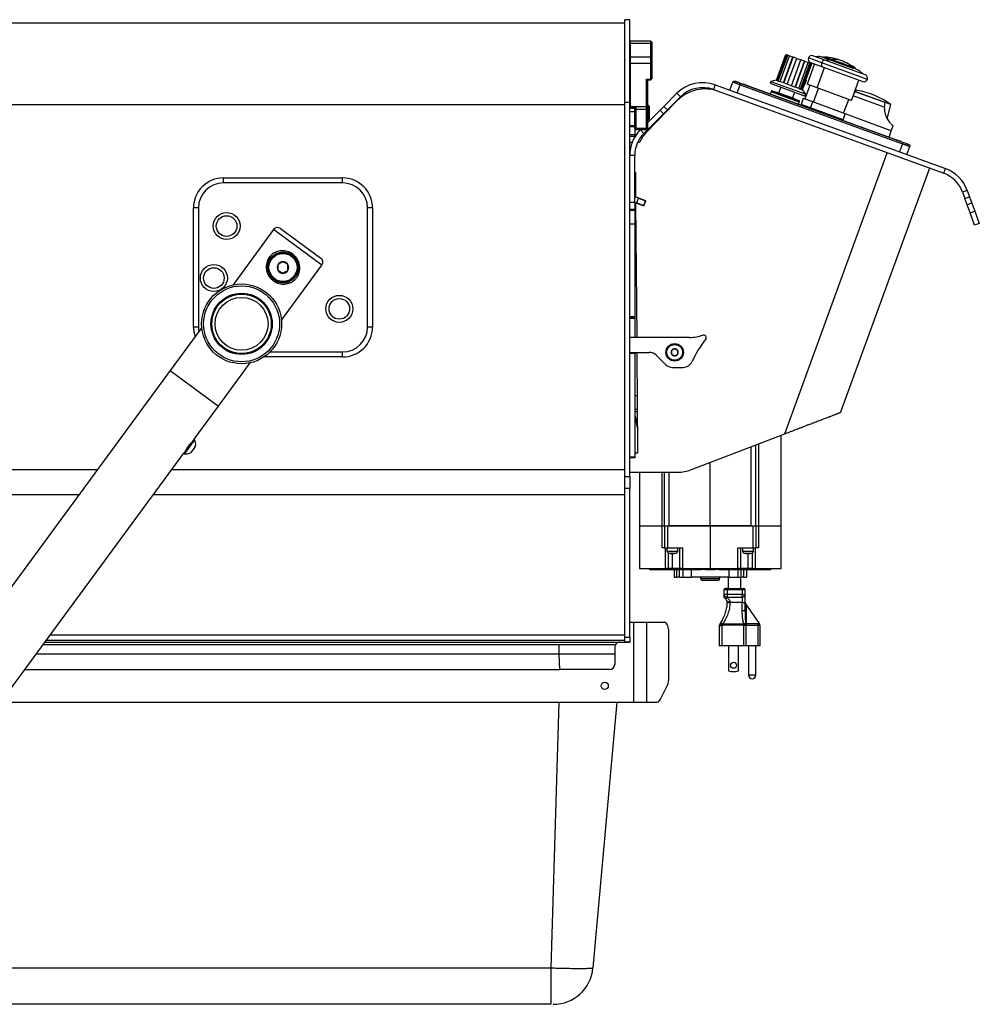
# Model space of a CAD drawing. Header units: inches. Extents: x 41.7 to 125.9, y 54.1 to 147.1.
# Tile 34 of 59: x 101.8 to 125.9, y 67.5 to 92.1. Entities that reach past the tile are written whole.
import ezdxf

# ---------------------------------------------------------------- set-up
doc = ezdxf.new("R2010")
doc.units = ezdxf.units.IN
doc.header["$LTSCALE"] = 20
doc.header["$MEASUREMENT"] = 0

msp = doc.modelspace()

# ---------------------------------------------------------------- linework, layer by layer
for p, q in [((117.103, 92.146), (116.978, 92.146)), ((116.978, 90.071), (116.978, 92.146)), ((117.103, 91.596), (117.103, 92.146)), ((91.978, 92.071), (116.978, 92.071)), ((117.118, 91.611), (117.103, 91.596)), ((117.103, 91.541), (117.103, 91.596)), ((117.118, 91.549), (117.103, 91.541)), ((117.103, 91.21), (117.103, 91.541)), ((117.635, 91.611), (117.118, 91.611)), ((117.118, 91.611), (117.118, 91.549)), ((117.118, 91.549), (117.118, 91.218)), ((117.635, 91.549), (117.118, 91.549)), ((117.66, 91.586), (117.635, 91.611)), ((117.635, 91.549), (117.635, 91.611)), ((117.635, 91.218), (117.635, 91.549)), ((117.635, 91.549), (117.66, 91.536)), ((117.66, 91.586), (117.66, 91.536)), ((117.66, 91.536), (117.66, 91.205)), ((117.118, 91.218), (117.103, 91.21)), ((117.103, 91.062), (117.103, 91.21)), ((117.118, 91.218), (117.118, 91.049)), ((117.118, 91.218), (117.635, 91.218)), ((117.635, 91.049), (117.635, 91.218)), ((117.66, 91.205), (117.635, 91.218)), ((117.66, 91.205), (117.66, 91.07)), ((120.773, 90.629), (121.009, 91.278)), ((120.805, 90.617), (121.041, 91.266)), ((120.821, 90.611), (121.058, 91.26)), ((120.865, 90.595), (121.102, 91.244)), ((120.949, 90.564), (121.185, 91.213)), ((120.957, 90.561), (121.194, 91.21)), ((121.009, 91.278), (121.041, 91.266)), ((121.058, 91.26), (121.041, 91.266)), ((121.047, 90.529), (121.283, 91.178)), ((121.102, 91.244), (121.058, 91.26)), ((121.102, 91.244), (121.185, 91.213)), ((121.194, 91.21), (121.185, 91.213)), ((121.286, 91.177), (121.194, 91.21)), ((121.283, 91.178), (121.387, 91.14)), ((121.909, 91.067), (121.575, 91.188)), ((121.985, 91.134), (121.688, 91.241)), ((122.099, 91.141), (121.884, 91.219)), ((121.976, 91.202), (121.971, 91.188)), ((121.994, 91.214), (121.983, 91.183)), ((117.118, 91.049), (117.103, 91.062)), ((117.103, 90.733), (117.103, 91.062)), ((117.635, 91.049), (117.118, 91.049)), ((117.118, 91.049), (117.118, 89.97)), ((117.66, 91.07), (117.635, 91.049)), ((117.635, 90.656), (117.635, 91.049)), ((117.66, 91.07), (117.66, 90.677)), ((121.151, 90.491), (121.387, 91.14)), ((121.24, 90.458), (121.477, 91.107)), ((121.249, 90.455), (121.485, 91.104)), ((121.333, 90.425), (121.569, 91.074)), ((121.377, 90.409), (121.613, 91.058)), ((121.477, 91.107), (121.384, 91.141)), ((121.393, 90.403), (121.629, 91.052)), ((121.485, 91.104), (121.477, 91.107)), ((121.485, 91.104), (121.569, 91.074)), ((121.521, 90.655), (121.661, 91.04)), ((121.727, 91.039), (121.542, 90.529)), ((121.613, 91.058), (121.569, 91.074)), ((121.629, 91.052), (121.613, 91.058)), ((121.628, 91.075), (121.924, 90.967)), ((121.629, 91.052), (121.661, 91.04)), ((121.793, 90.438), (121.979, 90.947)), ((123.05, 90.651), (121.909, 91.067)), ((121.924, 90.967), (122.936, 90.598)), ((122.997, 90.765), (121.985, 91.134)), ((122.72, 90.915), (122.099, 91.141)), ((122.641, 90.96), (122.636, 90.945)), ((122.741, 90.931), (122.745, 90.941)), ((117.103, 90.071), (117.103, 90.733)), ((117.66, 90.677), (117.635, 90.656)), ((117.66, 90.677), (117.66, 90.662)), ((122.833, 90.874), (122.811, 90.882)), ((117.52, 90.656), (117.635, 90.656)), ((117.52, 89.97), (117.52, 90.656)), ((117.539, 90.637), (117.635, 90.637)), ((117.545, 90.637), (117.545, 89.991)), ((117.635, 90.637), (117.66, 90.662)), ((117.635, 90.637), (117.635, 90.656)), ((119.243, 90.516), (119.2, 90.399)), ((119.243, 90.516), (125.003, 88.42)), ((119.607, 90.384), (119.68, 90.582)), ((119.792, 90.317), (119.865, 90.514)), ((119.865, 90.514), (123.926, 89.036)), ((123.939, 89.073), (119.879, 90.551)), ((119.939, 90.54), (119.936, 90.53)), ((119.939, 90.54), (120.163, 90.458)), ((120.163, 90.458), (120.16, 90.449)), ((120.163, 90.458), (123.662, 89.185)), ((120.634, 90.603), (120.617, 90.556)), ((120.617, 90.556), (121.495, 90.236)), ((120.769, 90.63), (120.634, 90.603)), ((120.634, 90.603), (121.512, 90.283)), ((120.769, 90.63), (120.773, 90.629)), ((120.805, 90.617), (120.773, 90.629)), ((120.805, 90.617), (120.865, 90.595)), ((120.883, 90.459), (120.829, 90.31)), ((120.949, 90.564), (120.865, 90.595)), ((121.047, 90.529), (120.949, 90.564)), ((121.151, 90.491), (121.047, 90.529)), ((121.151, 90.491), (121.249, 90.455)), ((121.333, 90.425), (121.249, 90.455)), ((121.333, 90.425), (121.393, 90.403)), ((121.425, 90.391), (121.459, 90.485)), ((121.465, 90.496), (121.47, 90.501)), ((121.478, 90.563), (121.474, 90.551)), ((121.612, 90.504), (121.486, 90.159)), ((121.509, 90.628), (121.508, 90.632)), ((121.517, 90.631), (121.51, 90.625)), ((121.793, 90.438), (121.542, 90.529)), ((121.706, 90.079), (121.831, 90.424)), ((122.651, 90.125), (121.793, 90.438)), ((122.651, 90.125), (122.837, 90.635)), ((117.957, 89.977), (118.284, 90.304)), ((118.046, 89.889), (118.372, 90.215)), ((118.372, 90.215), (118.284, 90.304)), ((119.2, 90.399), (124.96, 88.302)), ((120.639, 90.343), (120.62, 90.292)), ((120.648, 90.366), (120.639, 90.343)), ((121.344, 90.086), (120.639, 90.343)), ((121.352, 90.11), (120.648, 90.366)), ((120.65, 90.367), (121.351, 90.112)), ((121.209, 90.172), (120.797, 90.322)), ((121.209, 90.172), (120.797, 90.321)), ((121.177, 90.183), (121.231, 90.332)), ((121.444, 90.175), (121.39, 90.027)), ((121.425, 90.391), (121.393, 90.403)), ((121.683, 90.088), (121.444, 90.175)), ((121.495, 90.236), (121.512, 90.283)), ((123.474, 89.954), (122.693, 90.239)), ((123.636, 90.021), (122.733, 90.35)), ((123.488, 90.075), (122.748, 90.344)), ((122.784, 90.377), (122.776, 90.379)), ((91.978, 90.021), (116.978, 90.021)), ((117.103, 90.071), (116.978, 90.071)), ((116.978, 80.713), (116.978, 90.071)), ((117.103, 80.713), (117.103, 90.071)), ((117.118, 89.97), (117.103, 89.983)), ((117.118, 89.947), (117.103, 89.96)), ((117.103, 89.947), (117.118, 89.932)), ((117.118, 89.97), (117.52, 89.97)), ((117.118, 89.97), (117.118, 89.947)), ((117.258, 89.947), (117.118, 89.947)), ((117.118, 89.947), (117.118, 89.932)), ((117.118, 89.932), (117.239, 89.932)), ((117.228, 89.932), (117.228, 89.851)), ((117.233, 89.92), (117.233, 89.933)), ((117.258, 89.947), (117.258, 89.899)), ((117.545, 89.991), (117.52, 89.97)), ((117.52, 89.899), (117.52, 89.97)), ((117.529, 89.336), (118.286, 90.115)), ((117.565, 90.008), (117.545, 90.008)), ((117.545, 89.991), (117.545, 89.92)), ((117.59, 89.983), (117.565, 90.008)), ((117.565, 89.633), (117.565, 90.008)), ((117.59, 89.983), (117.59, 89.658)), ((117.862, 89.882), (117.957, 89.977)), ((117.957, 89.977), (118.046, 89.889)), ((121.325, 90.035), (121.344, 90.086)), ((121.344, 90.086), (121.352, 90.11)), ((121.629, 89.94), (121.39, 90.027)), ((121.418, 90.017), (121.413, 90.003)), ((121.629, 89.94), (121.683, 90.088)), ((122.445, 89.643), (121.629, 89.94)), ((121.639, 89.921), (121.644, 89.935)), ((122.498, 89.791), (121.683, 90.088)), ((122.456, 89.806), (122.582, 90.151)), ((123.545, 89.669), (123.636, 90.021)), ((117.103, 89.851), (117.228, 89.851)), ((117.228, 89.851), (117.228, 89.501)), ((117.258, 89.899), (117.233, 89.92)), ((117.233, 89.455), (117.233, 89.92)), ((117.52, 89.899), (117.258, 89.899)), ((117.258, 89.899), (117.258, 89.433)), ((117.459, 89.302), (117.951, 89.794)), ((117.545, 89.92), (117.52, 89.899)), ((117.52, 89.433), (117.52, 89.899)), ((117.545, 89.92), (117.545, 89.455)), ((117.545, 89.565), (117.862, 89.882)), ((117.951, 89.794), (117.862, 89.882)), ((118.046, 89.889), (117.951, 89.794)), ((122.445, 89.643), (122.498, 89.791)), ((123.649, 89.367), (122.497, 89.787)), ((117.103, 89.501), (117.228, 89.501)), ((117.228, 89.471), (117.103, 89.471)), ((117.103, 89.469), (117.228, 89.469)), ((117.228, 89.466), (117.103, 89.466)), ((117.228, 89.519), (117.233, 89.524)), ((117.228, 89.501), (117.228, 89.471)), ((117.228, 89.471), (117.228, 89.469)), ((117.228, 89.469), (117.228, 89.466)), ((117.228, 89.466), (117.228, 89.274)), ((117.258, 89.433), (117.233, 89.455)), ((117.233, 89.425), (117.233, 89.455)), ((117.545, 89.455), (117.52, 89.433)), ((117.545, 89.633), (117.565, 89.633)), ((117.545, 89.455), (117.545, 89.425)), ((117.565, 89.633), (117.59, 89.658)), ((122.412, 89.64), (122.417, 89.653)), ((123.649, 89.367), (123.694, 89.489)), ((117.103, 89.274), (117.228, 89.274)), ((117.103, 89.232), (117.228, 89.232)), ((117.228, 89.274), (117.228, 89.232)), ((117.233, 89.425), (117.258, 89.4)), ((117.258, 89.433), (117.52, 89.433)), ((117.258, 89.433), (117.258, 89.4)), ((117.258, 89.4), (117.52, 89.4)), ((117.371, 89.39), (117.38, 89.4)), ((117.459, 89.302), (117.371, 89.39)), ((117.52, 89.4), (117.52, 89.433)), ((117.52, 89.4), (117.545, 89.425)), ((123.592, 89.21), (123.649, 89.367)), ((117.163, 89.071), (117.103, 89.071)), ((117.345, 89.071), (117.299, 89.071)), ((123.662, 89.185), (123.658, 89.175)), ((123.662, 89.185), (123.886, 89.103)), ((123.926, 89.036), (123.856, 88.837)), ((123.886, 89.103), (123.882, 89.094)), ((124.041, 88.77), (124.111, 88.969)), ((117.228, 88.744), (117.103, 88.744)), ((117.228, 87.582), (117.228, 88.744)), ((120.986, 81.785), (123.546, 88.817)), ((117.228, 88.321), (117.253, 88.321)), ((117.258, 87.706), (117.253, 88.321)), ((124.603, 88.432), (122.378, 82.321)), ((124.96, 88.302), (125.003, 88.42)), ((106.938, 88.061), (106.938, 88.186)), ((106.938, 88.186), (109.918, 88.186)), ((109.918, 88.061), (106.938, 88.061)), ((109.918, 88.061), (109.918, 88.186)), ((125.549, 87.874), (125.432, 87.831)), ((125.432, 87.831), (125.489, 87.672)), ((125.489, 87.672), (125.607, 87.715)), ((125.549, 87.874), (125.607, 87.715)), ((125.607, 87.715), (125.665, 87.554)), ((117.103, 87.582), (117.228, 87.582)), ((117.228, 87.582), (117.228, 87.399)), ((117.286, 84.196), (117.259, 87.553)), ((117.505, 87.614), (117.265, 87.701)), ((117.276, 87.558), (117.46, 87.49)), ((117.28, 87.559), (117.323, 87.677)), ((117.28, 87.559), (117.457, 87.495)), ((117.323, 87.677), (117.499, 87.612)), ((117.457, 87.495), (117.499, 87.612)), ((117.457, 87.495), (117.461, 87.493)), ((117.46, 87.49), (117.505, 87.614)), ((117.499, 87.612), (117.504, 87.611)), ((125.548, 87.511), (125.489, 87.672)), ((125.665, 87.554), (125.548, 87.511)), ((125.621, 87.311), (125.548, 87.511)), ((125.665, 87.554), (125.738, 87.354)), ((106.313, 87.436), (106.188, 87.436)), ((106.188, 84.456), (106.188, 87.436)), ((106.313, 87.436), (106.313, 84.456)), ((110.668, 87.436), (110.543, 87.436)), ((110.543, 84.456), (110.543, 87.436)), ((110.668, 87.436), (110.668, 84.456)), ((117.228, 87.399), (117.103, 87.399)), ((117.103, 87.38), (117.228, 87.38)), ((117.228, 87.38), (117.228, 87.399)), ((117.228, 87.38), (117.228, 87.033)), ((125.621, 87.311), (125.738, 87.354)), ((125.733, 87.002), (125.621, 87.311)), ((125.738, 87.354), (125.851, 87.045)), ((117.228, 87.033), (117.103, 87.033)), ((117.228, 87.033), (117.228, 84.722)), ((125.851, 87.045), (125.733, 87.002)), ((108.193, 86.893), (107.179, 85.512)), ((109.402, 86.005), (108.193, 86.893)), ((108.368, 86.92), (109.376, 86.18)), ((117.228, 86.309), (117.269, 86.308)), ((117.228, 86.249), (117.269, 86.249)), ((108.388, 84.624), (109.402, 86.005)), ((117.228, 85.895), (117.272, 85.895)), ((117.103, 84.722), (117.228, 84.722)), ((117.228, 84.696), (117.103, 84.696)), ((117.228, 84.671), (117.103, 84.671)), ((117.228, 84.722), (117.228, 84.696)), ((117.228, 84.696), (117.228, 84.671)), ((117.228, 84.671), (117.228, 84.196)), ((106.396, 84.446), (105.603, 83.367)), ((106.313, 84.456), (106.188, 84.456)), ((110.668, 84.456), (110.543, 84.456)), ((118.603, 84.196), (117.103, 84.196)), ((108.101, 83.831), (109.918, 83.831)), ((109.918, 83.706), (109.918, 83.831)), ((117.103, 83.821), (117.228, 83.821)), ((117.228, 83.795), (117.103, 83.795)), ((117.228, 83.821), (117.594, 83.821)), ((117.228, 83.821), (117.228, 83.795)), ((117.228, 83.795), (117.228, 81.209)), ((117.309, 81.308), (117.289, 83.821)), ((106.812, 82.479), (107.605, 83.558)), ((109.918, 83.706), (107.95, 83.706)), ((117.771, 83.747), (117.999, 83.519)), ((105.603, 83.367), (89.645, 61.642)), ((105.603, 83.367), (106.812, 82.479)), ((118.176, 83.446), (118.438, 83.446)), ((117.228, 82.746), (117.298, 82.746)), ((106.202, 81.648), (106.812, 82.479)), ((117.3, 82.392), (117.228, 82.392)), ((117.301, 82.333), (117.228, 82.333)), ((106.202, 81.648), (106.072, 81.472)), ((106.216, 81.638), (106.087, 81.461)), ((106.216, 81.638), (106.202, 81.648)), ((118.651, 80.887), (120.986, 81.785)), ((120.889, 79.478), (120.889, 81.748)), ((106.072, 81.472), (105.943, 81.296)), ((106.087, 81.461), (105.957, 81.285)), ((106.179, 81.394), (106.114, 81.306)), ((106.243, 81.482), (106.179, 81.394)), ((117.228, 81.308), (117.309, 81.308)), ((120.143, 79.478), (120.143, 81.461)), ((120.259, 79.478), (120.259, 81.506)), ((120.322, 81.53), (120.322, 79.478)), ((91.797, 62.038), (105.943, 81.296)), ((105.943, 81.296), (105.957, 81.285)), ((117.103, 81.209), (117.228, 81.209)), ((117.228, 81.185), (117.103, 81.185)), ((117.228, 81.209), (117.228, 81.185)), ((119.118, 79.478), (119.118, 81.067)), ((91.978, 80.887), (103.782, 80.887)), ((105.643, 80.887), (116.978, 80.887)), ((117.103, 80.821), (118.292, 80.821)), ((117.346, 80.821), (117.346, 79.478)), ((117.913, 79.478), (117.913, 80.821)), ((117.976, 79.478), (117.976, 80.821)), ((118.092, 79.478), (118.092, 80.821)), ((116.978, 80.713), (117.103, 80.713)), ((116.978, 80.419), (116.978, 80.713)), ((117.103, 80.713), (117.103, 80.419)), ((117.103, 80.419), (116.978, 80.419)), ((116.978, 76.699), (116.978, 80.419)), ((117.103, 76.699), (117.103, 80.419)), ((91.978, 80.269), (103.327, 80.269)), ((105.188, 80.269), (116.978, 80.269)), ((117.346, 79.478), (117.346, 78.415)), ((117.346, 79.478), (117.913, 79.478)), ((117.913, 78.927), (117.913, 79.478)), ((117.913, 79.478), (117.976, 79.478)), ((117.976, 79.478), (117.976, 78.927)), ((117.976, 79.478), (118.053, 79.478)), ((118.053, 79.478), (118.053, 78.927)), ((118.053, 79.478), (119.118, 79.478)), ((119.118, 79.478), (118.092, 79.478)), ((119.118, 79.478), (119.118, 78.415)), ((119.118, 79.478), (120.182, 79.478)), ((120.143, 79.478), (119.118, 79.478)), ((120.182, 79.478), (120.182, 78.927)), ((120.182, 79.478), (120.259, 79.478)), ((120.259, 79.478), (120.259, 78.927)), ((120.259, 79.478), (120.322, 79.478)), ((120.322, 79.478), (120.322, 78.927)), ((120.322, 79.478), (120.889, 79.478)), ((120.889, 78.415), (120.889, 79.478)), ((117.976, 78.927), (117.913, 78.927)), ((117.976, 78.927), (118.053, 78.927)), ((117.995, 78.415), (117.995, 78.927)), ((118.035, 78.927), (118.035, 78.849)), ((118.035, 78.849), (118.311, 78.849)), ((118.053, 78.927), (118.427, 78.927)), ((118.311, 78.849), (118.311, 78.927)), ((118.35, 78.927), (118.35, 78.415)), ((118.427, 78.927), (118.427, 78.415)), ((119.808, 78.927), (120.182, 78.927)), ((119.808, 78.415), (119.808, 78.927)), ((119.885, 78.415), (119.885, 78.927)), ((119.925, 78.927), (119.925, 78.849)), ((119.925, 78.849), (120.2, 78.849)), ((120.182, 78.927), (120.259, 78.927)), ((120.2, 78.849), (120.2, 78.927)), ((120.24, 78.927), (120.24, 78.415)), ((120.322, 78.927), (120.259, 78.927)), ((118.07, 78.415), (118.07, 78.8)), ((118.173, 78.785), (118.173, 78.8)), ((118.173, 78.415), (118.173, 78.785)), ((119.961, 78.8), (120.063, 78.8)), ((120.063, 78.8), (120.164, 78.8)), ((120.063, 78.785), (120.063, 78.8)), ((120.063, 78.785), (120.063, 78.415)), ((120.165, 78.8), (120.165, 78.415)), ((117.346, 78.415), (117.995, 78.415)), ((117.598, 78.415), (117.598, 78.389)), ((117.598, 78.389), (118.893, 78.389)), ((117.61, 78.384), (117.61, 78.384)), ((117.61, 78.384), (117.612, 78.384)), ((117.612, 78.384), (118.842, 78.384)), ((118.07, 78.415), (117.995, 78.415)), ((118.173, 78.415), (118.07, 78.415)), ((118.35, 78.415), (118.173, 78.415)), ((118.212, 78.384), (118.212, 78.199)), ((118.281, 78.199), (118.281, 78.384)), ((118.427, 78.415), (118.35, 78.415)), ((118.35, 78.199), (118.35, 78.384)), ((118.427, 78.415), (119.118, 78.415)), ((118.429, 78.384), (118.429, 78.199)), ((118.653, 78.199), (118.653, 78.384)), ((118.842, 78.384), (118.891, 78.389)), ((118.891, 78.384), (118.842, 78.384)), ((118.891, 78.384), (118.891, 78.389)), ((118.891, 78.389), (118.893, 78.389)), ((119.003, 78.384), (118.891, 78.384)), ((118.893, 78.389), (118.893, 78.415)), ((119.003, 78.415), (119.003, 78.384)), ((119.003, 78.384), (119.069, 78.384)), ((119.069, 78.415), (119.069, 78.384)), ((119.069, 78.384), (119.166, 78.384)), ((119.118, 78.415), (119.808, 78.415)), ((119.166, 78.415), (119.166, 78.384)), ((119.166, 78.384), (119.233, 78.384)), ((119.233, 78.384), (119.233, 78.415)), ((119.345, 78.384), (119.233, 78.384)), ((119.342, 78.415), (119.342, 78.389)), ((119.342, 78.389), (119.345, 78.389)), ((119.342, 78.389), (120.637, 78.389)), ((119.345, 78.389), (119.345, 78.384)), ((119.345, 78.389), (119.393, 78.384)), ((119.393, 78.384), (119.345, 78.384)), ((119.393, 78.384), (120.624, 78.384)), ((119.583, 78.384), (119.583, 78.199)), ((119.807, 78.384), (119.807, 78.199)), ((119.885, 78.415), (119.808, 78.415)), ((120.063, 78.415), (119.885, 78.415)), ((119.885, 78.384), (119.885, 78.199)), ((119.954, 78.384), (119.954, 78.199)), ((120.023, 78.384), (120.023, 78.199)), ((120.165, 78.415), (120.063, 78.415)), ((120.165, 78.415), (120.24, 78.415)), ((120.24, 78.415), (120.889, 78.415)), ((120.625, 78.384), (120.625, 78.384)), ((120.637, 78.389), (120.637, 78.415)), ((118.212, 78.199), (118.281, 78.199)), ((118.35, 78.199), (118.281, 78.199)), ((118.35, 78.199), (118.429, 78.199)), ((118.429, 78.199), (118.653, 78.199)), ((119.583, 78.199), (118.653, 78.199)), ((118.881, 78.159), (118.881, 78.199)), ((118.881, 78.159), (118.882, 78.159)), ((118.882, 78.199), (118.882, 78.159)), ((118.882, 78.199), (118.882, 78.159)), ((118.882, 78.159), (119.353, 78.159)), ((118.887, 78.14), (118.888, 78.14)), ((118.92, 78.12), (118.922, 78.12)), ((119.313, 78.12), (119.316, 78.12)), ((119.348, 78.14), (119.349, 78.14)), ((119.353, 78.159), (119.353, 78.199)), ((119.353, 78.199), (119.353, 78.159)), ((119.353, 78.159), (119.354, 78.159)), ((119.354, 78.199), (119.354, 78.159)), ((119.583, 78.199), (119.807, 78.199)), ((119.807, 78.199), (119.885, 78.199)), ((119.954, 78.199), (119.885, 78.199)), ((119.954, 78.199), (120.023, 78.199)), ((119.539, 77.876), (119.46, 77.876)), ((119.46, 77.876), (119.46, 77.764)), ((119.539, 77.915), (119.539, 77.876)), ((119.539, 77.915), (119.917, 77.915)), ((119.917, 77.876), (119.539, 77.876)), ((119.539, 77.876), (119.539, 77.764)), ((119.917, 77.915), (119.917, 77.876)), ((119.996, 77.876), (119.917, 77.876)), ((119.917, 77.876), (119.917, 77.764)), ((119.996, 77.764), (119.996, 77.876)), ((119.539, 77.764), (119.46, 77.764)), ((119.46, 77.764), (119.46, 77.732)), ((119.539, 77.764), (119.539, 77.699)), ((119.917, 77.764), (119.539, 77.764)), ((119.539, 77.699), (119.917, 77.699)), ((119.539, 77.679), (119.539, 77.699)), ((119.917, 77.699), (119.917, 77.764)), ((119.917, 77.764), (119.996, 77.764)), ((119.917, 77.699), (119.917, 77.56)), ((119.538, 77.563), (119.537, 77.538)), ((119.617, 77.576), (119.615, 77.6)), ((119.616, 77.56), (119.617, 77.576)), ((119.917, 77.56), (119.616, 77.56)), ((119.917, 77.367), (119.917, 77.56)), ((119.996, 77.533), (119.996, 77.6)), ((119.996, 77.34), (119.996, 77.533)), ((120.349, 77.034), (120.012, 77.525)), ((117.103, 77.071), (117.209, 77.071)), ((117.209, 75.071), (117.209, 77.071)), ((117.209, 77.071), (117.533, 77.071)), ((117.533, 75.071), (117.533, 77.071)), ((117.533, 77.071), (117.959, 77.071)), ((119.342, 76.979), (119.342, 76.478)), ((119.42, 76.979), (119.342, 76.979)), ((119.423, 76.988), (119.359, 77.033)), ((119.429, 76.996), (119.364, 77.041)), ((119.42, 76.478), (119.42, 76.979)), ((119.423, 76.988), (119.429, 76.996)), ((119.429, 76.996), (119.429, 77.023)), ((119.958, 77.023), (119.429, 77.023)), ((119.958, 76.996), (119.429, 76.996)), ((120.018, 77.024), (119.958, 76.996)), ((119.958, 77.023), (119.958, 76.996)), ((119.958, 77.023), (119.958, 77.023)), ((119.959, 76.478), (119.959, 76.99)), ((120.02, 76.99), (119.959, 76.99)), ((120.025, 77.029), (120.018, 77.027)), ((120.018, 77.024), (120.018, 77.027)), ((120.02, 76.99), (120.018, 77.024)), ((120.02, 76.478), (120.02, 76.99)), ((120.033, 76.988), (120.02, 76.99)), ((120.315, 77.031), (120.306, 77.029)), ((120.339, 77.033), (120.315, 77.031)), ((120.319, 76.478), (120.319, 76.987)), ((120.352, 76.982), (120.319, 76.987)), ((120.348, 77.034), (120.339, 77.033)), ((120.348, 77.034), (120.349, 77.034)), ((120.349, 77.034), (120.348, 77.034)), ((120.365, 76.981), (120.352, 76.982)), ((120.365, 76.981), (120.365, 76.984)), ((120.365, 76.478), (120.365, 76.981)), ((120.365, 76.981), (120.365, 76.981)), ((120.365, 76.981), (120.365, 76.981)), ((102.604, 76.751), (116.978, 76.751)), ((116.978, 76.699), (117.103, 76.699)), ((116.978, 76.571), (116.978, 76.699)), ((117.103, 76.699), (117.103, 76.571)), ((118.086, 75.676), (118.086, 76.816)), ((102.426, 76.508), (115.341, 76.508)), ((102.472, 76.571), (117.098, 76.571)), ((102.509, 76.621), (116.978, 76.621)), ((115.341, 76.508), (115.361, 76.508)), ((115.341, 76.267), (115.341, 76.508)), ((115.361, 76.508), (116.745, 76.508)), ((116.728, 76.446), (116.728, 76.008)), ((117.103, 76.571), (116.978, 76.571)), ((117.098, 76.571), (117.098, 76.571)), ((119.42, 76.478), (119.342, 76.478)), ((119.959, 76.478), (119.42, 76.478)), ((119.576, 76.478), (119.576, 75.854)), ((119.826, 75.854), (119.826, 76.478)), ((120.02, 76.478), (119.959, 76.478)), ((120.319, 76.478), (120.02, 76.478)), ((120.075, 76.478), (120.075, 75.749)), ((120.262, 75.749), (120.262, 76.478)), ((120.365, 76.478), (120.319, 76.478)), ((115.341, 76.267), (102.249, 76.267)), ((115.354, 75.883), (115.341, 76.267)), ((101.967, 75.883), (115.354, 75.883)), ((116.428, 75.883), (115.354, 75.883)), ((116.603, 75.883), (116.428, 75.883)), ((120.075, 75.749), (120.168, 75.749)), ((120.168, 75.749), (120.262, 75.749)), ((117.873, 75.145), (118.049, 75.496)), ((101.37, 75.071), (117.209, 75.071)), ((115.329, 75.071), (115.13, 68.419)), ((116.78, 75.071), (116.184, 68.419)), ((117.209, 75.071), (117.533, 75.071)), ((117.533, 75.071), (117.783, 75.071)), ((96.484, 68.419), (115.13, 68.419)), ((115.13, 68.419), (115.13, 67.508)), ((115.13, 67.508), (95.815, 67.508))]:
    msp.add_line(p, q)
at = {"flags": 128}
for points in [[(121.909, 91.067), (121.904, 91.05), (121.901, 91.034), (121.9, 91.018), (121.901, 91.003), (121.904, 90.99), (121.909, 90.98), (121.916, 90.972), (121.924, 90.967)], [(121.985, 91.134), (121.975, 91.135), (121.965, 91.134), (121.954, 91.129), (121.944, 91.121), (121.933, 91.11), (121.924, 91.097), (121.916, 91.083), (121.909, 91.067)], [(106.313, 84.456), (106.317, 84.386), (106.322, 84.346)], [(119.544, 77.673), (119.537, 77.667), (119.529, 77.663), (119.522, 77.659), (119.515, 77.657), (119.509, 77.656), (119.503, 77.656), (119.499, 77.657), (119.495, 77.66)], [(119.616, 77.56), (119.601, 77.56), (119.586, 77.56), (119.573, 77.558), (119.561, 77.556), (119.551, 77.552), (119.544, 77.548), (119.539, 77.543), (119.537, 77.538)], [(119.996, 77.533), (119.994, 77.538), (119.99, 77.544), (119.983, 77.548), (119.973, 77.552), (119.961, 77.556), (119.947, 77.558), (119.933, 77.56), (119.917, 77.56)], [(119.917, 77.367), (119.933, 77.366), (119.947, 77.365), (119.961, 77.362), (119.973, 77.359), (119.983, 77.355), (119.99, 77.35), (119.994, 77.345), (119.996, 77.34)], [(120.025, 77.029), (120.025, 77.23), (120.025, 77.342), (120.025, 77.391), (120.025, 77.413), (120.025, 77.423), (120.025, 77.427), (120.025, 77.429), (120.025, 77.43)], [(118.086, 76.816), (118.084, 76.86), (118.078, 76.903), (118.069, 76.943), (118.056, 76.98), (118.041, 77.011), (118.022, 77.037), (118.002, 77.055), (117.981, 77.067), (117.959, 77.071)]]:
    msp.add_lwpolyline(points, dxfattribs=at)
for centre, radius in [((107.017, 86.982), 0.338), ((107.017, 86.982), 0.258), ((108.428, 85.946), 0.375), ((108.428, 85.946), 0.351), ((106.698, 85.681), 0.338), ((106.698, 85.681), 0.258), ((107.392, 84.535), 1), ((107.392, 84.535), 0.95), ((107.392, 84.535), 0.766), ((107.392, 84.535), 0.744), ((109.838, 84.91), 0.338), ((107.392, 84.535), 0.662), ((109.838, 84.91), 0.258), ((118.228, 83.821), 0.219), ((118.228, 83.821), 0.197), ((119.701, 75.992), 0.076), ((116.478, 75.477), 0.0905)]:
    msp.add_circle(centre, radius)
for centre, radius, start, end in [((121.658, 91.158), 0.0887, 160, 250), ((121.658, 91.158), 0.0887, 70, 160), ((121.833, 89.604), 1.617, 88.2144, 92.8599), ((121.788, 90.047), 1.171, 80.7378, 84.1943), ((122.029, 90.938), 0.27, 98.2354, 101.4349), ((121.833, 89.604), 1.617, 70, 84.2762), ((122.235, 90.447), 0.707, 101.1127, 107.7048), ((122.213, 90.638), 0.515, 70.3508, 95.48), ((121.833, 89.604), 1.617, 55.7238, 70), ((122.717, 90.875), 0.114, 122.2934, 131.7647), ((121.929, 89.633), 1.507, 58.3113, 61.7623), ((122.55, 90.76), 0.257, 38.4788, 46.0034), ((122.153, 89.914), 1.171, 55.8057, 59.2622), ((121.833, 89.604), 1.617, 47.1401, 51.7856), ((122.967, 90.682), 0.0887, 340, 70), ((118.93, 89.657), 0.914, 70, 135), ((118.93, 89.657), 0.789, 70, 135), ((122.967, 90.682), 0.0887, 250, 340), ((118.99, 89.429), 0.983, 70, 135.7917), ((120.649, 90.366), 0.00187, 73.4662, 160), ((118.893, 84.449), 6.173, 72.0323, 73.4662), ((120.797, 90.32), 0.00187, 70, 72.0323), ((122.472, 88.434), 1.969, 53.7398, 80.7218), ((118.893, 84.449), 6.173, 66.5338, 67.9677), ((121.208, 90.17), 0.00187, 67.9677, 70), ((121.351, 90.11), 0.00187, 340, 66.5338), ((118.017, 88.744), 0.914, 135, 180), ((118.017, 88.744), 0.789, 135, 180), ((118.228, 88.656), 0.975, 135.7917, 154.8624), ((124.69, 87.561), 0.789, 20, 70), ((124.69, 87.561), 0.914, 20, 70), ((106.938, 87.436), 0.75, 90, 180), ((106.938, 87.436), 0.625, 90, 180), ((109.918, 87.436), 0.75, 0, 90), ((109.918, 87.436), 0.625, 0, 90), ((117.27, 87.715), 0.015, 215.2392, 250), ((117.271, 87.544), 0.015, 70, 140.8811), ((108.294, 86.819), 0.125, 53.7, 143.7), ((108.428, 85.946), 0.144, 150, 210), ((108.428, 85.946), 0.144, 90, 150), ((108.428, 85.946), 0.144, 30, 90), ((108.428, 85.946), 0.144, 330, 30), ((109.302, 86.079), 0.125, 323.7, 53.7), ((108.428, 85.946), 0.144, 210, 270), ((108.428, 85.946), 0.144, 270, 330), ((106.938, 84.456), 0.75, 180, 198.5988), ((109.918, 84.456), 0.625, 270, 0), ((109.918, 84.456), 0.75, 270, 0), ((118.603, 85.196), 1, 270, 289.383), ((121.39, 82.335), 3, 142.6408, 155.2502), ((118.955, 84.193), 0.0625, 322.6408, 109.383), ((117.594, 83.571), 0.25, 45, 90), ((118.228, 83.821), 0.0902, 150, 210), ((118.228, 83.821), 0.0902, 90, 150), ((118.228, 83.821), 0.0902, 210, 270), ((118.228, 83.821), 0.0902, 30, 90), ((118.228, 83.821), 0.0902, 270, 330), ((118.228, 83.821), 0.0902, 330, 30), ((118.438, 83.696), 0.25, 270, 335.2502), ((118.176, 83.696), 0.25, 225, 270), ((106.671, 81.032), 0.756, 132.9828, 154.2783), ((106.006, 81.52), 0.24, 350.793, 29.182), ((106.006, 81.52), 0.24, 258.218, 296.607), ((118.292, 81.821), 1, 270, 291.0349), ((118.086, 78.849), 0.0512, 180, 253.3985), ((118.259, 78.849), 0.0512, 286.6015, 0), ((119.976, 78.849), 0.0512, 180, 253.3985), ((120.149, 78.849), 0.0512, 286.6015, 0), ((118.173, 79.14), 0.354, 253.3998, 270), ((118.173, 79.14), 0.354, 270, 286.5971), ((120.063, 79.14), 0.354, 253.3985, 270), ((120.063, 79.14), 0.354, 270, 286.6015), ((117.612, 78.403), 0.0197, 225.573, 270), ((120.624, 78.403), 0.0197, 270, 314.427), ((118.921, 78.159), 0.0394, 180, 210), ((119.314, 78.159), 0.0394, 330, 0), ((119.499, 77.876), 0.0394, 90, 180), ((119.957, 77.876), 0.0394, 0, 90), ((119.533, 77.771), 0.0731, 185.6684, 274.7212), ((119.528, 77.748), 0.0698, 193.3598, 278.919), ((119.923, 77.771), 0.0731, 265.2788, 354.3316), ((119.594, 77.469), 0.109, 77.9712, 120.8579), ((119.435, 76.979), 0.0935, 144.7609, 180), ((118.555, 77.601), 0.984, 324.7609, 325.2949), ((119.998, 76.879), 0.149, 82.265, 105.6084), ((119.915, 76.988), 0.117, 359.8257, 20.4748), ((120.212, 77), 0.108, 353.1059, 16.8784), ((120.256, 76.986), 0.0956, 357.8362, 29.4403), ((120.271, 76.981), 0.0936, 359.8809, 34.1375), ((120.272, 76.981), 0.0935, 20.2706, 34.4006), ((116.853, 76.446), 0.125, 90, 180), ((116.603, 76.008), 0.125, 270, 0), ((117.672, 75.668), 0.414, 335.4548, 1.1433), ((119.701, 76.227), 0.394, 251.4882, 288.5118), ((120.168, 75.749), 0.0935, 180, 0), ((117.767, 75.182), 0.113, 278.4162, 340.8623), ((115.188, 68.508), 1, 270, 354.8827)]:
    msp.add_arc(centre, radius, start, end)
for centre, major_axis, ratio, start_param, end_param in [((117.645, 90.762), (0.12, 0.12), 0.282888, 2.865908, 3.417277), ((115.339, 76.258), (2.001, 0.009), 0.004356, 0.803275, 1.569711)]:
    msp.add_ellipse(centre, major_axis=major_axis, ratio=ratio, start_param=start_param, end_param=end_param)
for points, knots in [([(121.994, 91.212), (121.994, 91.212), (121.993, 91.213), (121.999, 91.21), (122.015, 91.204), (122.04, 91.195), (122.074, 91.183), (122.115, 91.168), (122.148, 91.156), (122.164, 91.15)], [0, 0, 0, 0, 0.0301797, 0.1918164, 0.3534531, 0.5150898, 0.6767266, 0.8383633, 1, 1, 1, 1]), ([(122.729, 90.945), (122.734, 90.943), (122.743, 90.94), (122.743, 90.939), (122.744, 90.939)], [0, 0, 0, 0, 0.554749, 1, 1, 1, 1]), ([(119.865, 90.514), (119.853, 90.519), (119.829, 90.527), (119.794, 90.54), (119.762, 90.552), (119.734, 90.562), (119.711, 90.571), (119.694, 90.577), (119.683, 90.581), (119.681, 90.581), (119.68, 90.582)], [0, 0, 0, 0, 0.125001, 0.250002, 0.375001, 0.5, 0.624999, 0.749998, 0.874999, 1, 1, 1, 1]), ([(119.879, 90.551), (119.86, 90.558), (119.832, 90.568), (119.797, 90.581), (119.773, 90.589), (119.754, 90.596), (119.736, 90.603), (119.733, 90.604), (119.731, 90.605)], [0, 0, 0, 0, 0.23946, 0.368363, 0.5, 0.631637, 0.76054, 1, 1, 1, 1]), ([(121.459, 90.485), (121.46, 90.489), (121.462, 90.501), (121.467, 90.527), (121.477, 90.562), (121.492, 90.6), (121.508, 90.633), (121.517, 90.648), (121.521, 90.655)], [0, 0, 0, 0, 0.093859, 0.257294, 0.440904, 0.634035, 0.828599, 1, 1, 1, 1]), ([(121.493, 90.6), (121.492, 90.596), (121.489, 90.588), (121.486, 90.578), (121.482, 90.563), (121.475, 90.542), (121.468, 90.517), (121.464, 90.502), (121.463, 90.495), (121.464, 90.496), (121.464, 90.496)], [0, 0, 0, 0, 0.105307, 0.164102, 0.213105, 0.408462, 0.598108, 0.795593, 0.988568, 1, 1, 1, 1]), ([(121.494, 90.566), (121.491, 90.56), (121.487, 90.547), (121.48, 90.529), (121.474, 90.514), (121.471, 90.504), (121.469, 90.499), (121.47, 90.501), (121.47, 90.501)], [0, 0, 0, 0, 0.180505, 0.361016, 0.552765, 0.757111, 0.961564, 1, 1, 1, 1]), ([(121.509, 90.627), (121.509, 90.626), (121.509, 90.625), (121.507, 90.614), (121.503, 90.599), (121.498, 90.582), (121.495, 90.571), (121.494, 90.566)], [0, 0, 0, 0, 0.161534, 0.392617, 0.616713, 0.840205, 1, 1, 1, 1]), ([(121.509, 90.608), (121.508, 90.606), (121.506, 90.6), (121.501, 90.586), (121.496, 90.573), (121.494, 90.566)], [0, 0, 0, 0, 0.143642, 0.568858, 1, 1, 1, 1]), ([(121.517, 90.631), (121.517, 90.631), (121.518, 90.634), (121.517, 90.631), (121.514, 90.622), (121.51, 90.612), (121.509, 90.608)], [0, 0, 0, 0, 0.076434, 0.4117388, 0.7304879, 1, 1, 1, 1]), ([(121.512, 90.627), (121.511, 90.627), (121.51, 90.628), (121.509, 90.628), (121.509, 90.628)], [0, 0, 0, 0, 0.572847, 1, 1, 1, 1]), ([(121.512, 90.627), (121.512, 90.627), (121.513, 90.628), (121.512, 90.624), (121.511, 90.616), (121.509, 90.609), (121.509, 90.608)], [0, 0, 0, 0, 0.0762693, 0.4669069, 0.8684345, 1, 1, 1, 1]), ([(121.512, 90.283), (121.507, 90.289), (121.478, 90.325), (121.449, 90.361), (121.425, 90.391)], [0, 0, 0, 0, 0.162042, 1, 1, 1, 1]), ([(122.708, 90.279), (122.712, 90.285), (122.729, 90.307), (122.74, 90.328), (122.748, 90.344)], [0, 0, 0, 0, 0.23073, 1, 1, 1, 1]), ([(122.761, 90.381), (122.761, 90.381), (122.758, 90.381), (122.752, 90.382), (122.747, 90.383), (122.745, 90.383)], [0, 0, 0, 0, 0.027846, 0.64368, 1, 1, 1, 1]), ([(122.784, 90.378), (122.782, 90.378), (122.778, 90.378), (122.77, 90.38), (122.764, 90.38), (122.761, 90.381)], [0, 0, 0, 0, 0.296024, 0.671817, 1, 1, 1, 1]), ([(122.789, 90.377), (122.789, 90.377), (122.789, 90.377), (122.787, 90.377), (122.784, 90.378), (122.784, 90.378)], [0, 0, 0, 0, 0.375423, 0.965326, 1, 1, 1, 1]), ([(122.789, 90.377), (122.789, 90.377), (122.789, 90.377), (122.787, 90.377), (122.784, 90.377), (122.784, 90.378)], [0, 0, 0, 0, 0.360088, 0.893362, 1, 1, 1, 1]), ([(117.239, 89.933), (117.243, 89.933), (117.252, 89.932), (117.257, 89.94), (117.258, 89.946), (117.258, 89.947)], [0, 0, 0, 0, 0.343539, 0.924217, 1, 1, 1, 1]), ([(123.488, 90.075), (123.484, 90.057), (123.477, 90.021), (123.475, 89.977), (123.474, 89.954)], [0, 0, 0, 0, 0.4989052, 1, 1, 1, 1]), ([(123.474, 89.954), (123.475, 89.928), (123.477, 89.873), (123.493, 89.796), (123.516, 89.725), (123.546, 89.664), (123.578, 89.612), (123.611, 89.57), (123.642, 89.536), (123.669, 89.51), (123.687, 89.494), (123.696, 89.488), (123.693, 89.489), (123.693, 89.49)], [0, 0, 0, 0, 0.0895399, 0.1817235, 0.2712732, 0.3634374, 0.4531916, 0.545046, 0.645655, 0.7483841, 0.866771, 0.9879385, 1, 1, 1, 1]), ([(124.111, 88.969), (124.11, 88.969), (124.109, 88.97), (124.098, 88.974), (124.081, 88.98), (124.058, 88.989), (124.029, 88.999), (123.997, 89.01), (123.962, 89.023), (123.938, 89.032), (123.926, 89.036)], [0, 0, 0, 0, 0.125001, 0.250002, 0.375001, 0.5, 0.624999, 0.749998, 0.874999, 1, 1, 1, 1]), ([(124.087, 89.019), (124.085, 89.02), (124.082, 89.021), (124.064, 89.028), (124.045, 89.035), (124.021, 89.043), (123.987, 89.056), (123.958, 89.066), (123.939, 89.073)], [0, 0, 0, 0, 0.2394604, 0.368363, 0.5, 0.631637, 0.7605396, 1, 1, 1, 1]), ([(108.772, 85.693), (108.756, 85.674), (108.728, 85.64), (108.679, 85.601), (108.629, 85.571), (108.573, 85.548), (108.509, 85.532), (108.44, 85.526), (108.367, 85.533), (108.294, 85.552), (108.228, 85.582), (108.17, 85.622), (108.122, 85.666), (108.082, 85.716), (108.05, 85.77), (108.026, 85.828), (108.01, 85.892), (108.004, 85.961), (108.01, 86.031), (108.029, 86.098), (108.057, 86.159), (108.093, 86.212), (108.134, 86.257), (108.181, 86.294), (108.234, 86.324), (108.291, 86.346), (108.355, 86.361), (108.425, 86.365), (108.499, 86.357), (108.571, 86.336), (108.636, 86.304), (108.693, 86.264), (108.74, 86.219), (108.779, 86.169), (108.81, 86.114), (108.833, 86.055), (108.847, 85.99), (108.852, 85.922), (108.844, 85.854), (108.826, 85.791), (108.802, 85.738), (108.781, 85.707), (108.772, 85.693)], [0, 0, 0, 0, 0.027359, 0.04881, 0.070278, 0.094368, 0.118469, 0.14664, 0.1748, 0.203035, 0.231252, 0.255982, 0.280715, 0.303893, 0.32708, 0.351738, 0.376402, 0.403899, 0.431381, 0.457533, 0.483651, 0.506048, 0.52845, 0.550865, 0.573297, 0.59759, 0.621891, 0.650243, 0.678583, 0.706635, 0.73467, 0.759202, 0.783736, 0.80693, 0.830132, 0.854958, 0.87979, 0.907446, 0.935084, 0.958152, 0.9812, 1, 1, 1, 1]), ([(108.74, 85.716), (108.749, 85.729), (108.77, 85.76), (108.794, 85.813), (108.81, 85.873), (108.817, 85.934), (108.814, 85.995), (108.802, 86.053), (108.781, 86.108), (108.754, 86.158), (108.719, 86.204), (108.676, 86.245), (108.624, 86.282), (108.565, 86.31), (108.499, 86.329), (108.431, 86.335), (108.367, 86.33), (108.308, 86.316), (108.255, 86.294), (108.206, 86.265), (108.162, 86.23), (108.124, 86.188), (108.09, 86.139), (108.063, 86.082), (108.045, 86.018), (108.039, 85.953), (108.043, 85.89), (108.056, 85.831), (108.078, 85.777), (108.106, 85.727), (108.142, 85.682), (108.186, 85.641), (108.239, 85.605), (108.299, 85.578), (108.366, 85.561), (108.433, 85.556), (108.497, 85.563), (108.555, 85.578), (108.607, 85.601), (108.654, 85.629), (108.699, 85.666), (108.726, 85.698), (108.74, 85.716)], [0, 0, 0, 0, 0.019081, 0.044456, 0.069859, 0.095685, 0.121523, 0.146296, 0.17106, 0.193974, 0.216875, 0.240961, 0.265043, 0.29266, 0.3203, 0.348536, 0.37679, 0.401254, 0.42571, 0.448427, 0.471126, 0.493862, 0.516593, 0.54306, 0.56956, 0.597234, 0.62492, 0.649509, 0.674088, 0.696973, 0.719847, 0.744124, 0.768399, 0.796212, 0.824048, 0.852127, 0.880223, 0.904497, 0.928762, 0.950506, 0.972234, 1, 1, 1, 1]), ([(108.428, 86.09), (108.419, 86.085), (108.402, 86.075), (108.37, 86.056), (108.335, 86.036), (108.313, 86.024), (108.303, 86.018)], [0, 0, 0, 0, 0.216456, 0.440312, 0.751901, 1, 1, 1, 1]), ([(108.303, 86.018), (108.303, 86.01), (108.303, 85.987), (108.303, 85.944), (108.303, 85.903), (108.303, 85.881), (108.303, 85.874)], [0, 0, 0, 0, 0.180942, 0.506293, 0.843975, 1, 1, 1, 1]), ([(108.553, 86.018), (108.544, 86.023), (108.527, 86.033), (108.495, 86.052), (108.46, 86.072), (108.438, 86.084), (108.428, 86.09)], [0, 0, 0, 0, 0.216456, 0.440312, 0.751901, 1, 1, 1, 1]), ([(108.553, 85.874), (108.553, 85.881), (108.553, 85.903), (108.553, 85.944), (108.553, 85.987), (108.553, 86.01), (108.553, 86.018)], [0, 0, 0, 0, 0.156025, 0.493707, 0.819058, 1, 1, 1, 1]), ([(108.303, 85.874), (108.311, 85.869), (108.329, 85.859), (108.361, 85.84), (108.396, 85.82), (108.418, 85.807), (108.428, 85.801)], [0, 0, 0, 0, 0.216456, 0.440312, 0.751901, 1, 1, 1, 1]), ([(108.428, 85.801), (108.436, 85.806), (108.454, 85.816), (108.486, 85.835), (108.521, 85.855), (108.543, 85.868), (108.553, 85.874)], [0, 0, 0, 0, 0.216456, 0.440312, 0.751901, 1, 1, 1, 1]), ([(118.228, 83.911), (118.217, 83.904), (118.198, 83.893), (118.17, 83.877), (118.156, 83.869), (118.15, 83.866)], [0, 0, 0, 0, 0.439122, 0.751371, 1, 1, 1, 1]), ([(118.15, 83.866), (118.15, 83.861), (118.15, 83.846), (118.15, 83.82), (118.15, 83.794), (118.15, 83.78), (118.15, 83.776)], [0, 0, 0, 0, 0.180942, 0.506293, 0.843975, 1, 1, 1, 1]), ([(118.15, 83.776), (118.161, 83.769), (118.18, 83.758), (118.208, 83.742), (118.222, 83.734), (118.228, 83.73)], [0, 0, 0, 0, 0.439122, 0.751371, 1, 1, 1, 1]), ([(118.306, 83.866), (118.295, 83.872), (118.276, 83.883), (118.248, 83.899), (118.234, 83.907), (118.228, 83.911)], [0, 0, 0, 0, 0.439122, 0.751371, 1, 1, 1, 1]), ([(118.228, 83.73), (118.239, 83.737), (118.258, 83.748), (118.286, 83.764), (118.3, 83.772), (118.306, 83.776)], [0, 0, 0, 0, 0.439122, 0.751371, 1, 1, 1, 1]), ([(118.306, 83.776), (118.306, 83.78), (118.306, 83.794), (118.306, 83.82), (118.306, 83.846), (118.306, 83.861), (118.306, 83.866)], [0, 0, 0, 0, 0.156025, 0.493707, 0.819058, 1, 1, 1, 1]), ([(117.228, 82.31), (117.238, 82.242), (117.256, 82.122), (117.289, 82.005), (117.304, 81.954)], [0, 0, 0, 0, 0.564803, 1, 1, 1, 1]), ([(120.986, 81.785), (121.026, 81.8), (121.1, 81.829), (121.204, 81.869), (121.28, 81.898), (121.331, 81.918), (121.361, 81.929), (121.389, 81.94), (121.415, 81.95), (121.44, 81.96), (121.48, 81.975), (121.536, 81.997), (121.606, 82.024), (121.672, 82.049), (121.735, 82.073), (121.794, 82.096), (121.849, 82.117), (121.921, 82.145), (122.006, 82.177), (122.083, 82.207), (122.139, 82.228), (122.176, 82.243), (122.21, 82.256), (122.24, 82.268), (122.267, 82.278), (122.29, 82.287), (122.31, 82.294), (122.328, 82.301), (122.345, 82.308), (122.361, 82.313), (122.375, 82.317), (122.377, 82.319), (122.378, 82.321)], [0, 0, 0, 0, 0.0609, 0.115266, 0.163098, 0.180102, 0.196099, 0.211086, 0.225066, 0.238037, 0.250001, 0.29001, 0.328577, 0.365707, 0.401407, 0.435685, 0.468549, 0.500009, 0.567631, 0.631705, 0.662475, 0.692425, 0.72158, 0.74997, 0.775843, 0.801256, 0.826236, 0.850811, 0.875012, 0.910334, 0.951964, 1, 1, 1, 1]), ([(117.228, 82.259), (117.232, 82.229), (117.247, 82.129), (117.273, 82.014), (117.299, 81.931), (117.304, 81.916)], [0, 0, 0, 0, 0.257174, 0.864868, 1, 1, 1, 1]), ([(118.882, 78.159), (118.883, 78.154), (118.884, 78.144), (118.892, 78.132), (118.905, 78.122), (118.915, 78.121), (118.92, 78.12)], [0, 0, 0, 0, 0.252105, 0.499544, 0.747232, 1, 1, 1, 1]), ([(118.882, 78.159), (118.883, 78.155), (118.883, 78.148), (118.886, 78.142), (118.888, 78.14)], [0, 0, 0, 0, 0.641629, 1, 1, 1, 1]), ([(118.922, 78.12), (118.926, 78.12), (118.934, 78.12), (118.959, 78.12), (118.985, 78.12), (119.015, 78.12), (119.048, 78.12), (119.083, 78.12), (119.129, 78.12), (119.177, 78.12), (119.22, 78.12), (119.25, 78.12), (119.276, 78.12), (119.295, 78.12), (119.308, 78.12), (119.312, 78.12), (119.313, 78.12)], [0, 0, 0, 0, 0.120282, 0.184431, 0.249759, 0.315087, 0.379236, 0.439636, 0.5, 0.620282, 0.684432, 0.749759, 0.815087, 0.879236, 0.939627, 1, 1, 1, 1]), ([(119.316, 78.12), (119.321, 78.121), (119.331, 78.122), (119.343, 78.132), (119.351, 78.144), (119.352, 78.154), (119.353, 78.159)], [0, 0, 0, 0, 0.252892, 0.500624, 0.748017, 1, 1, 1, 1]), ([(119.348, 78.14), (119.35, 78.144), (119.353, 78.15), (119.353, 78.157), (119.353, 78.159)], [0, 0, 0, 0, 0.641638, 1, 1, 1, 1]), ([(119.566, 78.199), (119.566, 78.193), (119.567, 78.098), (119.568, 78.004), (119.569, 77.915)], [0, 0, 0, 0, 0.0633818, 1, 1, 1, 1]), ([(119.884, 77.915), (119.883, 78.004), (119.882, 78.098), (119.881, 78.192), (119.881, 78.199)], [0, 0, 0, 0, 0.934789, 1, 1, 1, 1]), ([(119.539, 77.915), (119.534, 77.915), (119.526, 77.915), (119.517, 77.915), (119.511, 77.915), (119.505, 77.915), (119.501, 77.915), (119.5, 77.915), (119.499, 77.915)], [0, 0, 0, 0, 0.239443, 0.369893, 0.5, 0.63045, 0.760557, 1, 1, 1, 1]), ([(119.917, 77.915), (119.922, 77.915), (119.93, 77.915), (119.939, 77.915), (119.945, 77.915), (119.95, 77.915), (119.955, 77.915), (119.956, 77.915), (119.957, 77.915)], [0, 0, 0, 0, 0.239443, 0.3695502, 0.4999998, 0.6301073, 0.760557, 1, 1, 1, 1]), ([(119.495, 77.66), (119.49, 77.664), (119.479, 77.674), (119.469, 77.691), (119.461, 77.711), (119.46, 77.725), (119.46, 77.732)], [0, 0, 0, 0, 0.2440746, 0.5007884, 0.7319995, 1, 1, 1, 1]), ([(119.495, 77.66), (119.501, 77.654), (119.512, 77.644), (119.524, 77.625), (119.532, 77.607), (119.536, 77.593), (119.539, 77.578), (119.538, 77.568), (119.538, 77.563)], [0, 0, 0, 0, 0.250346, 0.498857, 0.628527, 0.748625, 0.873727, 1, 1, 1, 1]), ([(119.544, 77.673), (119.543, 77.673), (119.542, 77.674), (119.54, 77.675), (119.539, 77.677), (119.539, 77.679), (119.539, 77.679)], [0, 0, 0, 0, 0.256543, 0.499034, 0.751196, 1, 1, 1, 1]), ([(119.615, 77.6), (119.612, 77.608), (119.605, 77.625), (119.581, 77.651), (119.559, 77.664), (119.544, 77.673)], [0, 0, 0, 0, 0.233297, 0.50035, 1, 1, 1, 1]), ([(119.996, 77.6), (119.996, 77.616), (119.996, 77.648), (119.996, 77.694), (119.996, 77.735), (119.996, 77.755), (119.996, 77.764)], [0, 0, 0, 0, 0.246171, 0.5, 0.753829, 1, 1, 1, 1]), ([(119.537, 77.538), (119.535, 77.514), (119.531, 77.47), (119.52, 77.404), (119.505, 77.341), (119.478, 77.254), (119.435, 77.152), (119.387, 77.077), (119.364, 77.041)], [0, 0, 0, 0, 0.1361027, 0.250728, 0.382189, 0.5028985, 0.7634009, 1, 1, 1, 1]), ([(119.616, 77.56), (119.611, 77.512), (119.601, 77.417), (119.562, 77.278), (119.506, 77.144), (119.455, 77.063), (119.429, 77.023)], [0, 0, 0, 0, 0.250435, 0.502417, 0.753158, 1, 1, 1, 1]), ([(119.958, 77.023), (119.951, 77.05), (119.938, 77.106), (119.926, 77.192), (119.919, 77.28), (119.918, 77.338), (119.917, 77.367)], [0, 0, 0, 0, 0.23852, 0.500404, 0.747052, 1, 1, 1, 1]), ([(120.013, 77.525), (120.008, 77.533), (119.998, 77.55), (119.997, 77.568), (119.996, 77.578)], [0, 0, 0, 0, 0.4997562, 1, 1, 1, 1]), ([(120.025, 77.43), (120.023, 77.444), (120.019, 77.47), (120.015, 77.501), (120.013, 77.519), (120.012, 77.527), (120.012, 77.525), (120.012, 77.525)], [0, 0, 0, 0, 0.251016, 0.500104, 0.749804, 0.9987, 1, 1, 1, 1]), ([(120.018, 77.027), (120.011, 77.079), (119.998, 77.183), (119.997, 77.287), (119.996, 77.34)], [0, 0, 0, 0, 0.498059, 1, 1, 1, 1]), ([(119.429, 77.023), (119.421, 77.027), (119.406, 77.036), (119.386, 77.043), (119.371, 77.045), (119.366, 77.042), (119.364, 77.041)], [0, 0, 0, 0, 0.242457, 0.5, 0.757543, 1, 1, 1, 1]), ([(120.018, 77.024), (120.015, 77.025), (120.007, 77.027), (119.992, 77.027), (119.975, 77.026), (119.964, 77.024), (119.958, 77.023)], [0, 0, 0, 0, 0.246771, 0.5, 0.753229, 1, 1, 1, 1]), ([(119.958, 76.996), (119.958, 76.995), (119.959, 76.993), (119.959, 76.991), (119.959, 76.99)], [0, 0, 0, 0, 0.515044, 1, 1, 1, 1]), ([(120.306, 77.029), (120.305, 77.029), (120.303, 77.029), (120.3, 77.029), (120.296, 77.029), (120.288, 77.029), (120.275, 77.029), (120.251, 77.029), (120.208, 77.029), (120.131, 77.029), (120.066, 77.029), (120.025, 77.029)], [0, 0, 0, 0, 0.0097403, 0.017339, 0.0309081, 0.0551386, 0.0984074, 0.1756731, 0.3136475, 0.5600305, 1, 1, 1, 1]), ([(120.319, 76.987), (120.311, 76.987), (120.294, 76.988), (120.264, 76.988), (120.219, 76.988), (120.14, 76.988), (120.075, 76.988), (120.033, 76.988)], [0, 0, 0, 0, 0.08782, 0.175627, 0.313609, 0.560006, 1, 1, 1, 1]), ([(115.13, 68.419), (115.13, 68.419), (115.159, 68.418), (115.218, 68.417), (115.306, 68.414), (115.393, 68.413), (115.479, 68.411), (115.562, 68.409), (115.641, 68.408), (115.717, 68.408), (115.789, 68.407), (115.856, 68.407), (115.918, 68.407), (115.975, 68.407), (116.025, 68.408), (116.069, 68.409), (116.106, 68.41), (116.137, 68.411), (116.162, 68.413), (116.18, 68.416), (116.184, 68.418), (116.184, 68.419), (116.184, 68.419)], [0, 0, 0, 0, 0.000001, 0.053067, 0.106132, 0.16074, 0.215349, 0.268414, 0.32148, 0.376088, 0.430696, 0.483753, 0.536809, 0.591405, 0.645999, 0.699074, 0.752149, 0.806764, 0.861381, 0.930279, 0.999999, 1, 1, 1, 1])]:
    msp.add_open_spline(points, degree=3, knots=knots)
for points in [[(122.164, 91.15), (122.184, 91.143), (122.223, 91.129), (122.289, 91.105), (122.357, 91.08), (122.425, 91.055), (122.491, 91.031), (122.554, 91.009), (122.61, 90.988), (122.641, 90.977), (122.656, 90.972)], [(119.68, 90.582), (119.683, 90.586), (119.688, 90.595), (119.7, 90.604), (119.716, 90.608), (119.726, 90.606), (119.731, 90.605)], [(119.879, 90.551), (119.879, 90.55), (119.878, 90.549), (119.875, 90.541), (119.871, 90.529), (119.867, 90.519), (119.865, 90.514)], [(123.926, 89.036), (123.928, 89.041), (123.931, 89.051), (123.936, 89.063), (123.939, 89.071), (123.939, 89.072), (123.939, 89.073)], [(124.087, 89.019), (124.092, 89.017), (124.101, 89.012), (124.11, 88.999), (124.114, 88.984), (124.112, 88.974), (124.111, 88.969)], [(118.072, 78.8), (118.073, 78.8), (118.076, 78.8), (118.099, 78.8), (118.133, 78.8), (118.159, 78.8), (118.173, 78.8)], [(118.173, 78.8), (118.186, 78.8), (118.213, 78.8), (118.246, 78.8), (118.269, 78.8), (118.272, 78.8), (118.274, 78.8)], [(119.423, 76.988), (119.422, 76.986), (119.421, 76.984), (119.421, 76.981), (119.42, 76.979)]]:
    msp.add_open_spline(points, degree=3)

doc.saveas('drawing.dxf')
